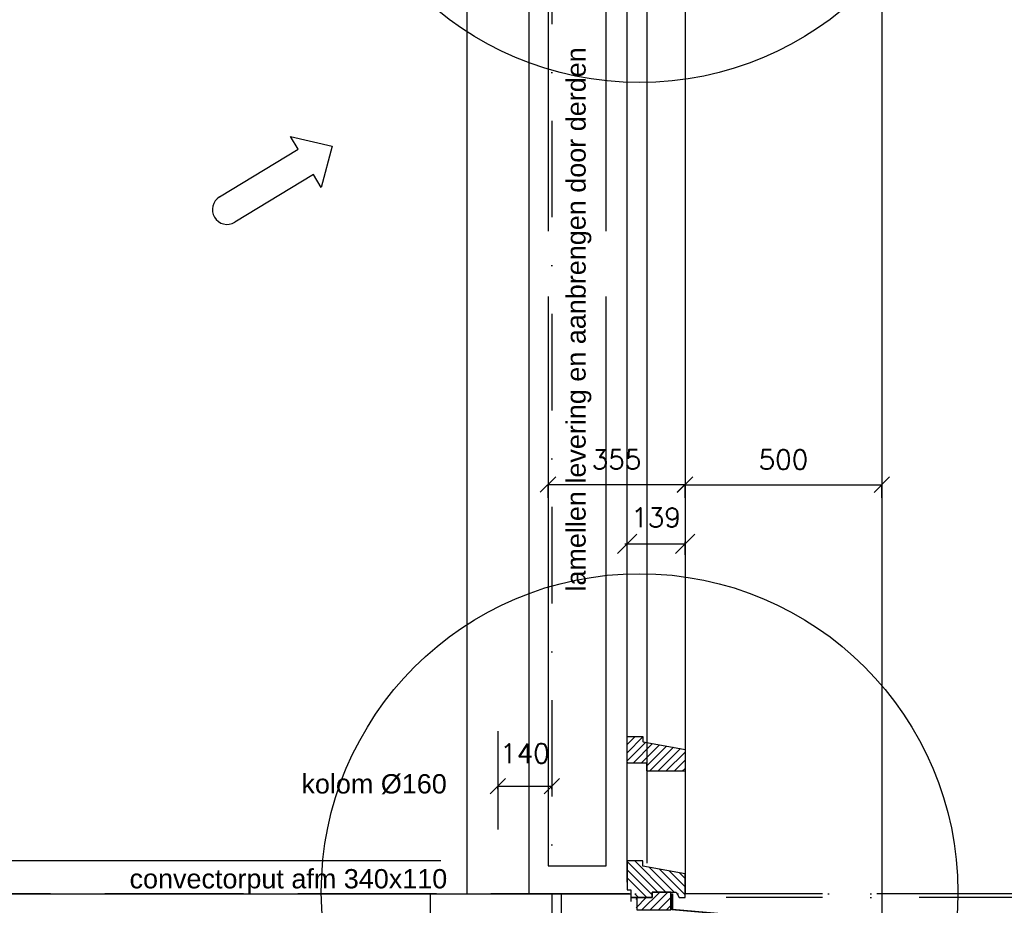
# Model space of a CAD drawing. Extents: x 0 to 259347, y 0 to 198427.
# Tile 44 of 54: x 135317 to 137868, y 92416 to 94709. Entities that reach past the tile are written whole.
import ezdxf
from ezdxf.enums import TextEntityAlignment as Align

# ---------------------------------------------------------------- set-up
doc = ezdxf.new("R2010")
doc.units = 0
doc.header["$LTSCALE"] = 20
doc.header["$MEASUREMENT"] = 0
doc.header["$PDSIZE"] = -1
doc.linetypes.add('DASHDOT', pattern=[25, 12.5, -6.25, 0, -6.25])
doc.linetypes.add('DD1', pattern=[2.66667, 1.66667, -0.5, 0, -0.5])
doc.layers.get('0').update_dxf_attribs({"linetype": 'CONTINUOUS'})
doc.layers.get('DEFPOINTS').update_dxf_attribs({"linetype": 'CONTINUOUS'})
for name, color, linetype in [('_DETAILNUMMERS', 4, 'CONTINUOUS'), ('A--01A1_ACEER', 1, 'CONTINUOUS'), ('A--A35--_F--3-', 9, 'CONTINUOUS'), ('A--L13D2_VLOEREN', 2, 'CONTINUOUS'), ('A--L21--_F-23-', 4, 'CONTINUOUS'), ('A--L21D2_BUITENWAND', 2, 'CONTINUOUS'), ('A--L23--', 7, 'CONTINUOUS'), ('A--L23--_F--3-', 7, 'CONTINUOUS'), ('A--L25--_F-23-', 7, 'CONTINUOUS'), ('A--L28D1_KONSTRUKTIES', 1, 'CONTINUOUS'), ('A--L31--_F--3-', 7, 'CONTINUOUS'), ('A--L31D1_BUITENKOZIJN', 1, 'CONTINUOUS'), ('A--M$1A-_F123-', 1, 'CONTINUOUS'), ('A--M1$A-_F123-', 1, 'CONTINUOUS'), ('A--T$1A-_F123_20', 1, 'CONTINUOUS'), ('gewijzigdH', 1, 'CONTINUOUS'), ('STRAMIEN', 8, 'DD1')]:
    doc.layers.add(name, color=color, linetype=linetype)
doc.styles.add('ALFA-0_25', font='ROMANS')
doc.styles.add('EB1', font='ARIAL.TTF')
doc.styles.add('EB2', font='ARIAL.TTF')
doc.dimstyles.new('ALFA-0_25', dxfattribs={"dimscale": 40, "dimtxt": 2.5, "dimasz": 2.5, "dimexe": 0.3, "dimexo": 0.3, "dimgap": 1.25, "dimtad": 1, "dimdec": 0, "dimzin": 0, "dimdsep": 46, "dimtxsty": 'ALFA-0_25', "dimblk1": 'OBLIQUE', "dimblk2": 'OBLIQUE', "dimsah": 1, "dimcen": 0.09, "dimdle": 0.3, "dimclrd": 1, "dimclre": 1, "dimclrt": 2, "dimadec": 0, "dimazin": 0, "dimtfac": 1, "dimtdec": 0, "dimtofl": 0, "dimtmove": 2, "dimatfit": 3, "dimldrblk": 'OBLIQUE', "dimfxl": 0, "dimtvp": 625, "dimtolj": 1, "dimtzin": 0, "dimarcsym": 0})
doc.dimstyles.new('STANDARD$0', dxfattribs={"dimscale": 50, "dimtxt": 2.5, "dimasz": 2, "dimexe": 2, "dimexo": 0, "dimgap": 2, "dimtad": 1, "dimdec": 0, "dimzin": 0, "dimdsep": 46, "dimtxsty": 'ALFA-0_25', "dimblk1": 'OBLIQUE', "dimblk2": 'OBLIQUE', "dimsah": 1, "dimcen": -3, "dimdle": 2, "dimclrd": 1, "dimclre": 1, "dimclrt": 2, "dimadec": 0, "dimazin": 0, "dimtfac": 0.666667, "dimtofl": 0, "dimtmove": 2, "dimatfit": 3, "dimldrblk": 'OBLIQUE', "dimfxl": 0, "dimtvp": 0.833333, "dimtolj": 1, "dimtzin": 0, "dimarcsym": 0})

# ---------------------------------------------------------------- blocks, each defined once
blk = doc.blocks.new('*U641')
at = {"layer": 'A--L23--_F--3-', "color": 2, "linetype": 'Continuous'}
blk.add_lwpolyline([(0, 0), (0, 20), (180, 20), (180, 0)], dxfattribs=at)
blk = doc.blocks.new('_OBLIQUE')
at = {"color": 0, "linetype": 'ByBlock'}
blk.add_line((-0.5, -0.5), (0.5, 0.5), dxfattribs=at)
blk = doc.blocks.new('*D174')
at = {"layer": 'A--M$1A-_F123-', "color": 1, "lineweight": -2}
for p, q in [((136555.4, 92717), (136555.4, 92724.4)), ((136555.4, 92724.4), (136695.4, 92724.4)), ((136695.4, 92717), (136695.4, 92724.4))]:
    blk.add_line(p, q, dxfattribs=at)
at = {"layer": 'DEFPOINTS', "color": 0}
for p in [(136555.4, 92717), (136695.4, 92724.4), (136695.4, 92717)]:
    blk.add_point(p, dxfattribs=at)
at = {"layer": 'A--M$1A-_F123-', "color": 1, "lineweight": -2, "xscale": 40, "yscale": 40, "zscale": 40, "rotation": 180}
blk.add_blockref('_OBLIQUE', (136555.4, 92724.4), dxfattribs=at)
at = {"layer": 'A--M$1A-_F123-', "color": 1, "lineweight": -2, "xscale": 40, "yscale": 40, "zscale": 40}
blk.add_blockref('_OBLIQUE', (136695.4, 92724.4), dxfattribs=at)
at = {"layer": 'A--M$1A-_F123-', "color": 2, "insert": (136625.4, 92809.4), "char_height": 50, "attachment_point": 5, "style": 'ALFA-0_25'}
blk.add_mtext('\\A1;140', dxfattribs=at)
blk = doc.blocks.new('*D476')
at = {"color": 1, "linetype": 'ByBlock'}
for p, q in [((136884.4, 93351.6), (137040.4, 93351.6)), ((136890.4, 93322.3), (136890.4, 93357.6)), ((137040.4, 93323.7), (137040.4, 93357.6))]:
    blk.add_line(p, q, dxfattribs=at)
at = {"layer": 'DEFPOINTS', "color": 0, "linetype": 'ByBlock'}
for p in [(137040.4, 93351.6), (136890.4, 93316.3), (137040.4, 93317.7)]:
    blk.add_point(p, dxfattribs=at)
at = {"color": 1, "linetype": 'ByBlock', "xscale": 50, "yscale": 50, "zscale": 50, "rotation": 180}
blk.add_blockref('_OBLIQUE', (136890.4, 93351.6), dxfattribs=at)
at = {"color": 1, "linetype": 'ByBlock', "xscale": 50, "yscale": 50, "zscale": 50}
blk.add_blockref('_OBLIQUE', (137040.4, 93351.6), dxfattribs=at)
at = {"color": 2, "linetype": 'ByBlock', "insert": (136965.4, 93420.1), "char_height": 50, "attachment_point": 5, "style": 'ALFA-0_25'}
blk.add_mtext('\\A1;139', dxfattribs=at)
blk = doc.blocks.new('*D515')
at = {"layer": 'A--M$1A-_F123-', "color": 1, "lineweight": -2}
for p, q in [((137040.4, 93471), (137040.4, 93505.1)), ((137040.4, 93505.1), (137550.4, 93505.1)), ((137550.4, 93470.7), (137550.4, 93505.1))]:
    blk.add_line(p, q, dxfattribs=at)
at = {"layer": 'DEFPOINTS', "color": 0}
for p in [(137550.4, 93505.1), (137040.4, 93471), (137550.4, 93470.7)]:
    blk.add_point(p, dxfattribs=at)
at = {"layer": 'A--M$1A-_F123-', "color": 1, "lineweight": -2, "xscale": 40, "yscale": 40, "zscale": 40, "rotation": 180}
blk.add_blockref('_OBLIQUE', (137040.4, 93505.1), dxfattribs=at)
at = {"layer": 'A--M$1A-_F123-', "color": 1, "lineweight": -2, "xscale": 40, "yscale": 40, "zscale": 40}
blk.add_blockref('_OBLIQUE', (137550.4, 93505.1), dxfattribs=at)
at = {"layer": 'A--M$1A-_F123-', "color": 2, "insert": (137295.4, 93570.1), "char_height": 50, "attachment_point": 5, "style": 'ALFA-0_25'}
blk.add_mtext('\\A1;500', dxfattribs=at)
blk = doc.blocks.new('*D516')
at = {"layer": 'A--M$1A-_F123-', "color": 1, "lineweight": -2}
for p, q in [((136685.4, 93471.4), (136685.4, 93505.5)), ((136685.4, 93505.5), (137040.4, 93505.5)), ((137040.4, 93471.1), (137040.4, 93505.5))]:
    blk.add_line(p, q, dxfattribs=at)
at = {"layer": 'DEFPOINTS', "color": 0}
for p in [(137040.4, 93505.5), (136685.4, 93471.4), (137040.4, 93471.1)]:
    blk.add_point(p, dxfattribs=at)
at = {"layer": 'A--M$1A-_F123-', "color": 1, "lineweight": -2, "xscale": 40, "yscale": 40, "zscale": 40, "rotation": 180}
blk.add_blockref('_OBLIQUE', (136685.4, 93505.5), dxfattribs=at)
at = {"layer": 'A--M$1A-_F123-', "color": 1, "lineweight": -2, "xscale": 40, "yscale": 40, "zscale": 40}
blk.add_blockref('_OBLIQUE', (137040.4, 93505.5), dxfattribs=at)
at = {"layer": 'A--M$1A-_F123-', "color": 2, "insert": (136862.9, 93570.5), "char_height": 50, "attachment_point": 5, "style": 'ALFA-0_25'}
blk.add_mtext('\\A1;355', dxfattribs=at)

msp = doc.modelspace()

# ---------------------------------------------------------------- hatches: boundary and pattern name
at = {"layer": 'A--A35--_F--3-'}
h = msp.add_hatch(dxfattribs=at)
h.set_pattern_fill('ALFALINE', color=256, scale=15, angle=90, style=0)
h.set_pattern_definition([(45, (249295.793, 0), (10.6066017, -10.6066017), [])])
h.paths.add_polyline_path([(136892.5, 92784.2), (136890.4, 92786.4), (136890.4, 92851.1), (136892.5, 92853.2), (136930.7, 92853.2), (136931.4, 92852.5), (136931.4, 92839.8), (136932, 92839.1), (137040.4, 92819.7), (137040.4, 92819.7), (137040.4, 92819.7), (137040.4, 92819.7), (137040.4, 92819.7), (137040.4, 92819.7), (137040.4, 92819.7), (137040.4, 92819.7), (137040.4, 92780.2), (137040.4, 92764.2), (137039.4, 92763.2), (136942.1, 92763.2), (136941.4, 92763.9), (136941.4, 92783.5), (136940.7, 92784.2)])
h = msp.add_hatch(dxfattribs=at)
h.set_pattern_fill('ALFALINE', color=256, scale=15, angle=90, style=0)
h.set_pattern_definition([(135, (-43042.227, -4858.316), (-10.6066017, -10.6066017), [])])
h.paths.add_polyline_path([(137040.4, 92497.4), (136931.4, 92516.9), (136931.4, 92530.9), (136890.4, 92530.9), (136890.4, 92465.9), (136910.4, 92465.9), (136910.4, 92435.9), (136955.3, 92435.9), (136955.3, 92449.9), (136984.3, 92449.9), (137017.4, 92449.9), (137025.4, 92435.9), (137040.4, 92435.9)])
h = msp.add_hatch(dxfattribs=at)
h.set_pattern_fill('ALFALINE', color=256, scale=15, angle=90, style=0)
h.set_pattern_definition([(45, (295792.805, -8318.164), (10.6066017, -10.6066017), [])])
h.paths.add_polyline_path([(137003.9, 92449.9), (136955.3, 92449.9), (136955.3, 92435.9), (136913.5, 92435.9), (136913.5, 92403.9), (136968.4, 92403.9), (137003.9, 92403.9)])

# ---------------------------------------------------------------- linework, layer by layer
at = {"layer": '_DETAILNUMMERS'}
for centre in [(136922.6, 95371.1), (136922.6, 92450)]:
    msp.add_circle(centre, 824.7, dxfattribs=at)
at = {"layer": 'A--01A1_ACEER'}
for p, q in [((137550.4, 95130.6), (137550.4, 92364.7)), ((136555.4, 92867.1), (136555.4, 92612.1)), ((136407.7, 92530.9), (132910, 92530.9))]:
    msp.add_line(p, q, dxfattribs=at)
at = {"layer": 'A--L13D2_VLOEREN'}
msp.add_line((131513.4, 92445.9), (136729.1, 92445.9), dxfattribs=at)
at = {"layer": 'A--L21--_F-23-'}
msp.add_lwpolyline([(137555.6, 92332.8), (137555.6, 92355.7), (137005.9, 92403.8), (137005.8, 92445.9), (137007.9, 92445.9), (137007.9, 92405.6), (137557.6, 92357.5), (137557.6, 92331.6), (137555.6, 92332.8)], close=True, dxfattribs=at)
at = {"layer": 'A--L21D2_BUITENWAND'}
msp.add_lwpolyline([(136380.4, 92445.9), (136380.4, 92325.9), (136720.4, 92325.9), (136720.4, 92445.9)], dxfattribs=at)
at = {"layer": 'A--L25--_F-23-', "color": 8}
for points in [[(136836, 94162.1), (136836, 95103.3), (136686, 95103.3), (136686, 94162.1)], [(136686, 93992.7), (136686, 92518.1), (136836, 92518.1), (136836, 93992.7)]]:
    msp.add_lwpolyline(points, dxfattribs=at)
at = {"layer": 'A--L28D1_KONSTRUKTIES'}
for p, q in [((136475.4, 95139.5), (136475.4, 92445.9)), ((136635.4, 95138.7), (136635.4, 92445.9))]:
    msp.add_line(p, q, dxfattribs=at)
at = {"layer": 'A--L31--_F--3-', "color": 2, "linetype": 'Continuous'}
for points in [[(136892.5, 92784.2), (136890.4, 92786.4), (136890.4, 92851.1), (136892.5, 92853.2), (136930.7, 92853.2), (136931.4, 92852.5), (136931.4, 92839.8), (136932, 92839.1), (137040.4, 92819.7), (137040.4, 92819.7), (137040.4, 92819.7), (137040.4, 92819.7), (137040.4, 92819.7), (137040.4, 92819.7), (137040.4, 92819.7), (137040.4, 92819.7), (137040.4, 92819.7), (137040.4, 92819.7), (137040.4, 92819.7), (137040.4, 92780.2), (137040.4, 92764.2), (137039.4, 92763.2), (136942.1, 92763.2), (136941.4, 92763.9), (136941.4, 92783.5), (136940.7, 92784.2)], [(137040.4, 92497.4), (136931.4, 92516.9), (136931.4, 92530.9), (136890.4, 92530.9), (136890.4, 92455.9), (136900.4, 92455.9), (136900.4, 92435.9), (136955.3, 92435.9), (136955.3, 92449.9), (136984.3, 92449.9), (136984.3, 92449.9), (137017.4, 92449.9), (137025.4, 92435.9), (137040.4, 92435.9)], [(137003.9, 92449.9), (136955.3, 92449.9), (136955.3, 92435.9), (136915.4, 92435.9), (136915.4, 92403.9), (136968.4, 92403.9), (137003.9, 92403.9), (137003.9, 92449.9)]]:
    msp.add_lwpolyline(points, close=True, dxfattribs=at)
at = {"layer": 'A--L31D1_BUITENKOZIJN'}
msp.add_line((136941.4, 95063.8), (136941.4, 92525.1), dxfattribs=at)
for points in [[(136890.4, 92475.9), (136890.4, 95084.8)], [(137040.4, 95063.8), (137040.4, 92446.1)]]:
    msp.add_lwpolyline(points, dxfattribs=at)
at = {"layer": 'gewijzigdH', "linetype": 'Continuous'}
for p, q in [((136018.6, 94406.7), (136126.2, 94382)), ((136038.4, 94373.8), (136018.6, 94406.7)), ((135834.2, 94250.5), (136038.4, 94373.8)), ((135834.2, 94250.5), (136038.4, 94373.8)), ((136126.2, 94382), (136098, 94275.2)), ((136078.1, 94308.1), (135874, 94184.7)), ((136078.1, 94308.1), (135874, 94184.7)), ((136098, 94275.2), (136078.1, 94308.1))]:
    msp.add_line(p, q, dxfattribs=at)
msp.add_ellipse((135854.1, 94217.6), major_axis=(-37.3, 9.2), ratio=1, start_param=-0.785398, end_param=2.356194, dxfattribs=at)
at = {"layer": 'STRAMIEN', "linetype": 'DASHDOT'}
for p, q in [((136695.4, 109950.7), (136695.4, 90592.3)), ((145789.1, 92445.9), (108804.9, 92445.9)), ((145898.3, 92445.9), (122465.5, 92445.9)), ((136955.3, 92435.9), (136900.4, 92435.9)), ((145898.3, 92435.9), (137040.4, 92435.9))]:
    msp.add_line(p, q, dxfattribs=at)

# ---------------------------------------------------------------- block references
at = {"layer": 'A--L23--'}
msp.add_blockref('*U641', (136720.4, 92425.9), dxfattribs=at)

# ---------------------------------------------------------------- texts
at = {"layer": 'A--T$1A-_F123_20', "style": 'EB1'}
msp.add_text('lamellen levering en aanbrengen door derden', height=50, rotation=90, dxfattribs=at).set_placement((136782.9, 93228.4, 1))
at = {"layer": 'A--T$1A-_F123_20', "style": 'EB2'}
for s, p in [('kolom %%C160', (136423.1, 92705.5)), ('convectorput afm 340x110', (136424.3, 92459.7))]:
    msp.add_text(s, height=50, dxfattribs=at).set_placement(p, align=Align.RIGHT)

# ---------------------------------------------------------------- dimensions: what is measured, and where the dimension line sits
at = {"layer": 'A--M$1A-_F123-'}
for base, p1, p2, picture, middle in [((137040.4, 93505.5), (136685.4, 93471.4), (137040.4, 93471.1), '*D516', (136862.9, 93570.5)), ((136695.4, 92724.4), (136555.4, 92717), (136695.4, 92717), '*D174', (136625.4, 92809.4))]:
    dim = msp.add_linear_dim(base=base, p1=p1, p2=p2, dimstyle='STANDARD$0', override={"dimscale": 20, "dimexe": 0, "dimexo": 0, "dimcen": 0, "dimdle": 0, "dimclrt": 2, "dimtfac": 0.75, "dimtvp": 1.5}, dxfattribs=at)
    dim.commit()
    dim.dimension.update_dxf_attribs({"geometry": picture, "text_midpoint": middle})
dim = msp.add_linear_dim(base=(137550.4, 93505.1), p1=(137040.4, 93471), p2=(137550.4, 93470.7), text='500', dimstyle='STANDARD$0', override={"dimscale": 20, "dimexe": 0, "dimexo": 0, "dimcen": 0, "dimdle": 0, "dimclrt": 2, "dimtfac": 0.75, "dimtvp": 1.5}, dxfattribs=at)
dim.commit()
dim.dimension.update_dxf_attribs({"geometry": '*D515', "text_midpoint": (137295.4, 93570.1)})
at = {"layer": 'A--M1$A-_F123-'}
dim = msp.add_linear_dim(base=(137040.4, 93351.6), p1=(136890.4, 93316.3), p2=(137040.4, 93317.7), text='139', dimstyle='ALFA-0_25', override={"dimscale": 20}, dxfattribs=at)
dim.commit()
dim.dimension.update_dxf_attribs({"geometry": '*D476', "text_midpoint": (136965.4, 93420.1)})

doc.saveas('drawing.dxf')
